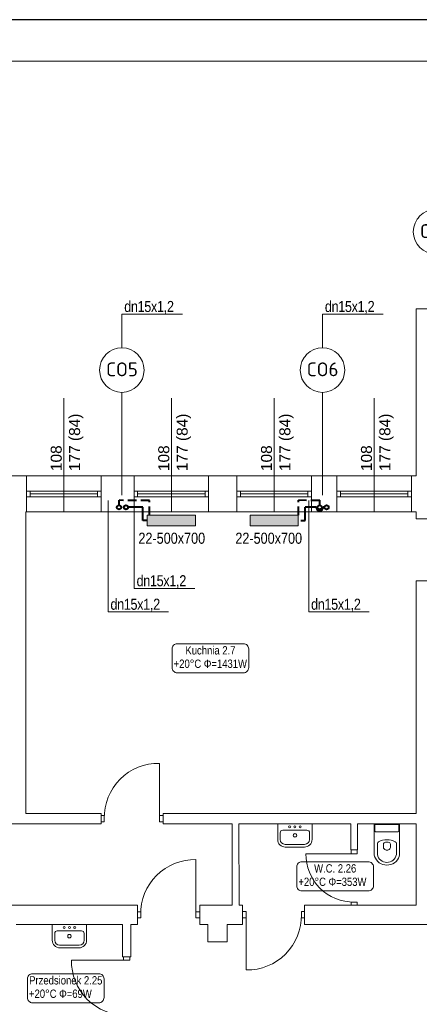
# Model space of a CAD drawing. Header units: millimetres. Extents: x -2390 to 43572, y -15084 to -12114.
# Tile 47 of 52: x 31891 to 32471, y -13541 to -12114. Entities that reach past the tile are written whole.
import ezdxf
from ezdxf import colors
from ezdxf.entities.mleader import LeaderData, LeaderLine
from ezdxf.enums import TextEntityAlignment as Align
from ezdxf.math import Vec2, Vec3

# ---------------------------------------------------------------- set-up
doc = ezdxf.new("R2010")
doc.units = ezdxf.units.MM
doc.linetypes.add('DASHED', pattern=[1.905, 1.27, -0.635])
for name, color, linetype, lineweight in [('B_Wyposażenie', 10, 'Continuous', 9), ('IS-Działka (powrotna)', 5, 'DASHED', 40), ('IS-Działka (zasilająca)', 1, 'Continuous', 40), ('IS-Grzejnik', 7, 'Continuous', 5), ('IS-Grzejnik_etykieta', 7, 'Continuous', 5), ('IS-opis', 7, 'Continuous', 25), ('IS-ramka', 7, 'Continuous', 15), ('opisy', 5, 'Continuous', 5), ('stolarka', 3, 'Continuous', 9), ('wymiary', 6, 'Continuous', 5), ('ściany nośne', 1, 'Continuous', 25)]:
    doc.layers.add(name, color=color, linetype=linetype, lineweight=lineweight)
doc.layers.add('IS-pomocnicze', color=2, linetype='Continuous', plot=False)
doc.layers.add('IS-Room (Automatic)', color=7, linetype='Continuous', lineweight=5, true_color=0x000000)
doc.styles.add('Arial_Narrow_____', font='ARIALN.TTF')
doc.styles.get("Standard").update_dxf_attribs({"font": 'arial.ttf'})
doc.styles.add('TABELKA', font='romans.shx', dxfattribs={"width": 0.9})

# ---------------------------------------------------------------- blocks, each defined once
blk = doc.blocks.new('_None')

msp = doc.modelspace()

# ---------------------------------------------------------------- hatches: boundary and pattern name
at = {"layer": 'IS-Grzejnik', "transparency": 33554687, "extrusion": (0, 0, -1)}
for points in [[(-32146.2, -12847.3), (-32076.2, -12847.3), (-32076.2, -12832.2), (-32146.2, -12832.1)], [(-32295.2, -12847.3), (-32225.2, -12847.3), (-32225.2, -12832.2), (-32295.2, -12832.1)]]:
    msp.add_hatch(color=256, dxfattribs=at).paths.add_polyline_path(points)

# ---------------------------------------------------------------- linework, layer by layer
at = {"layer": 'B_Wyposażenie', "color": 252, "lineweight": 0}
for p, q in [((32265.3, -13301.9), (32265.3, -13279.2)), ((32265.3, -13279.2), (32315.2, -13279.2)), ((32315.2, -13301.9), (32315.2, -13279.2)), ((32405.2, -13279.2), (32405.2, -13323.1)), ((32406.2, -13289.9), (32406.2, -13279.2)), ((32407.2, -13280.2), (32407.2, -13279.2)), ((32440.2, -13280.2), (32407.2, -13280.2)), ((32440.2, -13280.2), (32440.2, -13279.2)), ((32441.2, -13289.9), (32441.2, -13279.2)), ((32442.2, -13323.1), (32442.2, -13279.2)), ((32268.9, -13292.2), (32268.9, -13301.9)), ((32307.8, -13288.4), (32272.7, -13288.4)), ((32311.6, -13292.2), (32311.6, -13301.9)), ((32440.2, -13290.9), (32407.2, -13290.9)), ((32287.7, -13309.1), (32276.1, -13309.1)), ((32278.6, -13309.1), (32277.2, -13309.1)), ((32287.7, -13309.1), (32304.4, -13309.1)), ((32296.8, -13309.1), (32298.3, -13309.1)), ((32410, -13307.8), (32409.9, -13323.7)), ((32418.7, -13313.5), (32418.7, -13309)), ((32425.7, -13306), (32421.7, -13306)), ((32428.7, -13313.5), (32428.7, -13309)), ((32437.5, -13323.7), (32437.5, -13307.8)), ((32278.6, -13313.2), (32276.4, -13313.2)), ((32287.7, -13313.2), (32276.5, -13313.2)), ((32287.7, -13313.2), (32304, -13313.2)), ((32296.8, -13313.2), (32299.1, -13313.2)), ((31938.3, -13447.9), (31938.3, -13425.2)), ((31938.3, -13425.2), (31988.2, -13425.2)), ((31988.2, -13447.9), (31988.2, -13425.2)), ((31941.9, -13438.2), (31941.9, -13448)), ((31980.8, -13434.5), (31945.7, -13434.5)), ((31984.6, -13438.2), (31984.6, -13448)), ((31960.7, -13455.2), (31949.1, -13455.2)), ((31951.6, -13455.2), (31950.2, -13455.2)), ((31960.7, -13455.2), (31977.4, -13455.2)), ((31969.9, -13455.2), (31971.3, -13455.2)), ((31951.6, -13459.2), (31949.4, -13459.2)), ((31960.7, -13459.2), (31949.5, -13459.2)), ((31960.7, -13459.2), (31977, -13459.2)), ((31969.9, -13459.2), (31972.1, -13459.2))]:
    msp.add_line(p, q, dxfattribs=at)
for centre in [(32282.7, -13283.6), (32297.9, -13283.6), (31955.7, -13429.7), (31970.9, -13429.7)]:
    msp.add_circle(centre, 1.46, dxfattribs=at)
for centre, radius, start, end in [((32290.3, -13283.6), 1.46, 90, 270), ((32290.3, -13283.6), 1.46, 270, 90), ((32272.7, -13292.2), 3.75, 90.0113, 179.9887), ((32290.3, -13296), 2.56, 89.9963, 270.0037), ((32290.3, -13296), 2.56, 269.9963, 90.0037), ((32307.8, -13292.2), 3.75, 0.0113, 89.9887), ((32407.2, -13289.9), 1, 180, 270), ((32440.2, -13289.9), 1, 270, 0), ((32276.5, -13301.9), 11.2, 179.9972, 270.0028), ((32276.1, -13301.9), 7.2, 180.0036, 269.9964), ((32304, -13301.9), 11.2, 269.9972, 0.0028), ((32304.4, -13301.9), 7.2, 270.0036, 359.9964), ((32413, -13307.9), 3, 116.0604, 179.6098), ((32423.7, -13329.9), 27.5, 63.9396, 116.0604), ((32421.7, -13309), 3, 90, 180), ((32425.7, -13309), 3, 0, 90), ((32434.5, -13307.9), 3, 0.3902, 63.9396), ((32415.2, -13323.1), 10, 180, 199.2695), ((32423.7, -13320.2), 19, 199.2695, 340.7305), ((32423.7, -13321.1), 14.1, 190.9111, 349.0889), ((32421.7, -13313.5), 3, 180, 228.9523), ((32423.7, -13311.9), 5.53, 224.4777, 318.1602), ((32425.7, -13313.5), 3, 314.3192, 0), ((32432.2, -13323.1), 10, 340.7305, 0), ((31945.7, -13438.2), 3.75, 90.0113, 179.9887), ((31963.3, -13442.1), 2.56, 89.9963, 270.0037), ((31963.3, -13429.7), 1.46, 90, 270), ((31963.3, -13429.7), 1.46, 270, 90), ((31963.3, -13442.1), 2.56, 269.9963, 90.0037), ((31980.8, -13438.2), 3.75, 0.0113, 89.9887), ((31949.5, -13447.9), 11.2, 179.9972, 270.0028), ((31949.1, -13448), 7.2, 180.0036, 269.9964), ((31977, -13447.9), 11.2, 269.9972, 0.0028), ((31977.4, -13448), 7.2, 270.0036, 359.9964)]:
    msp.add_arc(centre, radius, start, end, dxfattribs=at)
at = {"layer": 'IS-Działka (powrotna)', "ltscale": 10}
for p, q in [((32079.6, -12810.6), (32035.2, -12810.5)), ((32035.2, -12817.6), (32035.2, -12810.5)), ((32079.6, -12832.2), (32079.6, -12810.6)), ((32326.2, -12810.6), (32295.4, -12810.5)), ((32295.4, -12832.1), (32295.4, -12810.5)), ((32326.2, -12817.6), (32326.2, -12810.5))]:
    msp.add_line(p, q, dxfattribs=at)
at = {"layer": 'IS-Działka (powrotna)', "ltscale": 80}
for centre in [(32035.2, -12820.6), (32326.2, -12820.6)]:
    msp.add_circle(centre, 3, dxfattribs=at)
at = {"layer": 'IS-Działka (zasilająca)'}
for p, q in [((32069.6, -12820.6), (32048.2, -12820.6)), ((32069.6, -12839.8), (32069.6, -12820.6)), ((32321.2, -12820.6), (32305.4, -12820.6)), ((32305.4, -12839.7), (32305.4, -12820.6)), ((32333.2, -12820.6), (32331.2, -12820.6)), ((32076.2, -12839.8), (32069.6, -12839.8)), ((32298.7, -12839.7), (32305.4, -12839.7))]:
    msp.add_line(p, q, dxfattribs=at)
for centre in [(32045.2, -12820.6), (32336.2, -12820.6)]:
    msp.add_circle(centre, 3, dxfattribs=at)
msp.add_arc((32326.2, -12820.6), 5, 179.9992, 0.0013, dxfattribs=at)
at = {"layer": 'IS-Grzejnik', "extrusion": (0, 0, -1)}
for points in [[(-32146.2, -12847.3), (-32076.2, -12847.4), (-32076.2, -12832.2), (-32146.2, -12832.1)], [(-32295.2, -12847.3), (-32225.2, -12847.4), (-32225.2, -12832.2), (-32295.2, -12832.1)]]:
    msp.add_lwpolyline(points, close=True, dxfattribs=at)
at = {"layer": 'IS-pomocnicze', "transparency": 33554687}
msp.add_lwpolyline([(29245.3, -15084), (35245.3, -15084), (35245.3, -12114), (29245.3, -12114), (29245.3, -15084)], dxfattribs=at)
at = {"layer": 'IS-ramka', "transparency": 33554687}
msp.add_lwpolyline([(29305.3, -15024), (35185.3, -15024), (35185.3, -12174), (29305.3, -12174)], close=True, dxfattribs=at)
at = {"layer": 'IS-Room (Automatic)'}
for points in [[(32119.6, -13060.5), (32215.8, -13060.5, 0.414214), (32223.3, -13053), (32223.3, -13025.8, 0.414214), (32215.8, -13018.3), (32119.6, -13018.3, 0.414214), (32112.1, -13025.8), (32112.1, -13053, 0.414214)], [(32300.5, -13376.5), (32396.7, -13376.5, 0.414214), (32404.2, -13369), (32404.2, -13341.8, 0.414214), (32396.7, -13334.3), (32300.5, -13334.3, 0.414214), (32293, -13341.8), (32293, -13369, 0.414214)], [(31909.8, -13538.7), (32006, -13538.7, 0.414214), (32013.5, -13531.2), (32013.5, -13504, 0.414214), (32006, -13496.5), (31909.8, -13496.5, 0.414214), (31902.3, -13504), (31902.3, -13531.2, 0.414214)]]:
    msp.add_lwpolyline(points, format="xyb", close=True, dxfattribs=at)
at = {"layer": 'opisy', "color": 252, "lineweight": 0}
for p, q in [((31955.2, -12827.2), (31955.2, -12662.6)), ((32111.2, -12827.2), (32111.2, -12662.6)), ((32260.2, -12827.2), (32260.2, -12662.6)), ((32405.2, -12827.2), (32405.2, -12662.6))]:
    msp.add_line(p, q, dxfattribs=at)
at = {"layer": 'stolarka', "color": 252, "lineweight": 0}
for p, q in [((31901.2, -12797.2), (31906.2, -12797.2)), ((31906.2, -12797.2), (31906.2, -12805.2)), ((31906.2, -12797.2), (32004.2, -12797.2)), ((32009.2, -12797.2), (32004.2, -12797.2)), ((32004.2, -12797.2), (32004.2, -12805.2)), ((32057.2, -12797.2), (32062.2, -12797.2)), ((32062.2, -12797.2), (32062.2, -12805.2)), ((32062.2, -12797.2), (32160.2, -12797.2)), ((32165.2, -12797.2), (32160.2, -12797.2)), ((32160.2, -12797.2), (32160.2, -12805.2)), ((32206.2, -12797.2), (32211.2, -12797.2)), ((32211.2, -12797.2), (32211.2, -12805.2)), ((32211.2, -12797.2), (32309.2, -12797.2)), ((32314.2, -12797.2), (32309.2, -12797.2)), ((32309.2, -12797.2), (32309.2, -12805.2)), ((32351.2, -12797.2), (32356.2, -12797.2)), ((32356.2, -12797.2), (32356.2, -12805.2)), ((32356.2, -12797.2), (32454.2, -12797.2)), ((32459.2, -12797.2), (32454.2, -12797.2)), ((32454.2, -12797.2), (32454.2, -12805.2)), ((31906.2, -12805.2), (31901.2, -12805.2)), ((31906.2, -12801.2), (32004.2, -12801.2)), ((31906.2, -12805.2), (32004.2, -12805.2)), ((32004.2, -12805.2), (32009.2, -12805.2)), ((32062.2, -12805.2), (32057.2, -12805.2)), ((32062.2, -12801.2), (32160.2, -12801.2)), ((32062.2, -12805.2), (32160.2, -12805.2)), ((32160.2, -12805.2), (32165.2, -12805.2)), ((32211.2, -12805.2), (32206.2, -12805.2)), ((32211.2, -12801.2), (32309.2, -12801.2)), ((32211.2, -12805.2), (32309.2, -12805.2)), ((32309.2, -12805.2), (32314.2, -12805.2)), ((32356.2, -12805.2), (32351.2, -12805.2)), ((32356.2, -12801.2), (32454.2, -12801.2)), ((32356.2, -12805.2), (32454.2, -12805.2)), ((32454.2, -12805.2), (32459.2, -12805.2)), ((32093.7, -13271.7), (32093.7, -13191.7)), ((32013.7, -13267.2), (32009.2, -13267.2)), ((32013.7, -13267.2), (32013.7, -13276.2)), ((32093.7, -13267.2), (32093.7, -13276.2)), ((32093.7, -13267.2), (32099.2, -13267.2)), ((32013.7, -13276.2), (32009.2, -13276.2)), ((32093.7, -13276.2), (32099.2, -13276.2)), ((32376.3, -13322.6), (32306.3, -13322.6)), ((32371.8, -13322.6), (32371.8, -13317.1)), ((32371.8, -13322.6), (32380.8, -13322.6)), ((32380.8, -13322.6), (32380.8, -13317.1)), ((32146.7, -13411.2), (32146.7, -13331.2)), ((32371.8, -13392.6), (32371.8, -13397.1)), ((32371.8, -13392.6), (32380.8, -13392.6)), ((32380.8, -13392.6), (32380.8, -13397.1)), ((32066.7, -13406.7), (32062.2, -13406.7)), ((32066.7, -13406.7), (32066.7, -13415.7)), ((32146.7, -13406.7), (32146.7, -13415.7)), ((32146.7, -13406.7), (32152.2, -13406.7)), ((32219.7, -13406.5), (32214.2, -13406.5)), ((32219.7, -13415.5), (32219.7, -13406.5)), ((32219.7, -13411), (32219.7, -13491)), ((32299.7, -13406.5), (32304.2, -13406.5)), ((32299.7, -13415.5), (32299.7, -13406.5)), ((32066.7, -13415.7), (32062.2, -13415.7)), ((32146.7, -13415.7), (32152.2, -13415.7)), ((32219.7, -13415.5), (32214.2, -13415.5)), ((32299.7, -13415.5), (32304.2, -13415.5)), ((32046.2, -13476.7), (31966.2, -13476.7)), ((32041.7, -13476.7), (32041.7, -13472.2)), ((32050.7, -13476.7), (32041.7, -13476.7)), ((32050.7, -13476.7), (32050.7, -13472.2))]:
    msp.add_line(p, q, dxfattribs=at)
for points in [[(32093.7, -13191.7, 0.425735), (32013.7, -13271.7)], [(32306.3, -13322.6, 0.42548), (32376.3, -13392.6)], [(32146.7, -13331.2, 0.425735), (32066.7, -13411.2)], [(32219.7, -13491, 0.425735), (32299.7, -13411)], [(31966.2, -13476.7, 0.425735), (32046.2, -13556.7)]]:
    msp.add_lwpolyline(points, format="xyb", dxfattribs=at)
at = {"layer": 'wymiary', "color": 0}
for p, q in [((32039.3, -12653.9), (32039.3, -12802.8)), ((32330.3, -12653.9), (32330.3, -12802.8))]:
    msp.add_line(p, q, dxfattribs=at)
at = {"layer": 'ściany nośne', "color": 252, "lineweight": 0}
for p, q in [((32466.2, -12533.2), (32466.2, -12775.2)), ((33109.2, -12533.2), (32466.2, -12533.2)), ((31580.2, -12775.2), (32000.2, -12775.2)), ((31901.2, -12827.2), (31901.2, -12775.2)), ((32000.2, -12775.2), (32466.2, -12775.2)), ((32009.2, -12827.2), (32009.2, -12775.2)), ((32057.2, -12827.2), (32057.2, -12775.2)), ((32165.2, -12827.2), (32165.2, -12775.2)), ((32206.2, -12827.2), (32206.2, -12775.2)), ((32314.2, -12827.2), (32314.2, -12775.2)), ((32351.2, -12827.2), (32351.2, -12775.2)), ((32459.2, -12827.2), (32459.2, -12775.2)), ((32000.2, -12827.2), (31900.2, -12827.2)), ((31900.2, -13264.2), (31900.2, -12827.2)), ((32466.2, -12827.2), (32000.2, -12827.2)), ((32466.2, -12827.2), (32466.2, -12837.2)), ((32493.2, -12837.2), (32466.2, -12837.2)), ((32466.2, -12952.2), (32466.2, -12927.2)), ((32466.2, -12927.2), (32493.2, -12927.2)), ((32466.2, -12952.2), (32466.2, -13264.2)), ((31900.2, -13264.2), (32009.2, -13264.2)), ((32009.2, -13279.2), (32009.2, -13264.2)), ((32099.2, -13264.2), (32466.2, -13264.2)), ((32099.2, -13264.2), (32099.2, -13279.2)), ((31804.2, -13279.2), (32009.2, -13279.2)), ((32099.2, -13279.2), (32199.2, -13279.2)), ((32199.3, -13397.1), (32199.2, -13279.2)), ((32209.2, -13279.2), (32371.2, -13279.2)), ((32209.3, -13397.1), (32209.2, -13279.2)), ((32371.2, -13317.2), (32371.2, -13279.2)), ((32381.2, -13279.2), (32466.2, -13279.2)), ((32381.2, -13317.1), (32381.2, -13279.2)), ((32466.2, -13279.2), (32466.2, -13397.1)), ((32381.2, -13317.1), (32371.2, -13317.2)), ((32062.2, -13397.1), (31133.2, -13397.1)), ((32062.2, -13397.1), (32062.2, -13425.2)), ((32199.3, -13397.1), (32152.2, -13397.1)), ((32152.2, -13397.1), (32152.2, -13425.2)), ((32214.2, -13397.1), (32209.3, -13397.1)), ((32214.2, -13425.3), (32214.2, -13397.1)), ((32304.2, -13397.2), (32381.3, -13397.1)), ((32304.2, -13397.2), (32304.2, -13425.2)), ((32381.3, -13397.1), (32466.2, -13397.1)), ((31886.2, -13425.2), (32040.2, -13425.2)), ((32040.2, -13472.2), (32040.2, -13425.2)), ((32062.2, -13425.2), (32052.2, -13425.2)), ((32052.2, -13472.2), (32052.2, -13425.2)), ((32164.2, -13425.3), (32152.2, -13425.3)), ((32164.2, -13425.3), (32164.2, -13450.3)), ((32207.2, -13425.2), (32192.2, -13425.2)), ((32192.2, -13425.3), (32192.2, -13450.3)), ((32192.2, -13425.3), (32214.2, -13425.3)), ((32505.2, -13425.2), (32304.2, -13425.2)), ((32164.2, -13450.3), (32192.2, -13450.3)), ((32040.2, -13472.2), (32052.2, -13472.2))]:
    msp.add_line(p, q, dxfattribs=at)
at = {"layer": 'ściany nośne'}
for p, q in [((32045.2, -12820.6), (32045.2, -12820.6)), ((32336.2, -12820.6), (32336.2, -12820.6))]:
    msp.add_line(p, q, dxfattribs=at)

# ---------------------------------------------------------------- texts
at = {"layer": 'IS-Room (Automatic)', "style": 'Arial_Narrow_____'}
for s, p in [('Kuchnia 2.7', (32167.8, -13037.5)), ('W.C. 2.26', (32348.7, -13353.5)), ('Przedsionek 2.25', (31958, -13515.7))]:
    msp.add_text(s, height=12, dxfattribs=at).set_placement(p, align=Align.BOTTOM_CENTER)
for p in [(32154.4, -13041.3), (32335.3, -13357.3), (31944.6, -13519.5)]:
    msp.add_text('+20°C', height=12, dxfattribs=at).set_placement(p, align=Align.TOP_RIGHT)
for s, p in [('Φ=1431W', (32158.1, -13041.3)), ('Φ=353W', (32339, -13357.3)), ('Φ=69W', (31948.3, -13519.5))]:
    msp.add_text(s, height=12, dxfattribs=at).set_placement(p, align=Align.TOP_LEFT)
at = {"layer": 'opisy', "color": 252, "lineweight": 0, "char_height": 16, "width": 104.913, "attachment_point": 1, "rotation": 90}
for insert in [(31936.1, -12768.1), (32092.1, -12768.1), (32241.1, -12768.1), (32386.1, -12768.1)]:
    msp.add_mtext('108\\P177 (84)', dxfattribs=dict(at, insert=insert))

# ---------------------------------------------------------------- next in the draw order: texts
at = {"layer": 'IS-Grzejnik_etykieta', "char_height": 20, "width": 65.015, "attachment_point": 1, "style": 'Arial_Narrow_____', "bg_fill": 2}
for s, insert in [('\\pxqc;{\\fISOCPEUR|b0|i0|c238|p34;CO7}', (32462, -12410.3)), ('\\pxqc;{\\fISOCPEUR|b0|i0|c238|p34;CO5}', (32007, -12610.7)), ('\\pxqc;{\\fISOCPEUR|b0|i0|c238|p34;CO6}', (32298, -12610.7))]:
    msp.add_mtext(s, dxfattribs=dict(at, insert=insert))
at = {"layer": 'IS-Grzejnik_etykieta', "lineweight": 0, "char_height": 16, "attachment_point": 1, "bg_fill": 2}
for insert in [(32063.3, -12857.4), (32203.9, -12857.4)]:
    msp.add_mtext_dynamic_manual_height_columns('{\\fArial Narrow|b0|i0|c238|p34;22-500x700}', width=61.082, gutter_width=299.6, heights=[0], dxfattribs=dict(at, insert=insert))

# ---------------------------------------------------------------- next in the draw order: linework, layer by layer
at = {"layer": 'wymiary', "color": 0}
for centre in [(32494.3, -12421.3), (32039.3, -12621.7), (32330.3, -12621.7)]:
    msp.add_circle(centre, 32.3, dxfattribs=at)

# ---------------------------------------------------------------- next in the draw order: leaders
at = {"layer": 'IS-opis', "color": 7}
ml = msp.add_multileader_mtext('Standard', dxfattribs=at)
ml.set_content('{\\fArial Narrow|b0|i0|c238|p34;\\W1;\\T0.95;\\C256;dn15x1,2}', color=7, style='TABELKA')
ml.set_leader_properties(color=256, linetype='ByLayer', lineweight=5)
ml.set_arrow_properties(name='NONE')
ml.build(insert=Vec2(0, 0))
ml.multileader.update_dxf_attribs({"has_dogleg": 0, "text_left_attachment_type": 6, "text_right_attachment_type": 6, "dogleg_length": 0, "arrow_head_size": 0})
ctx = ml.context
ctx.base_point, ctx.char_height, ctx.arrow_head_size, ctx.landing_gap_size, ctx.plane_origin, ctx.plane_y_axis = Vec3(32057.2, -12938.2), 16, 0, 4, Vec3(28769.1, -13520.6), Vec3(0, 1, 0)
ctx.left_attachment, ctx.right_attachment, ctx.text_align_type = 6, 6, 1
notes = []
notes.append((ctx, [(1, (1, 1, 0), (32057.2, -12938.2), (1, 0), 0, [(0, [(32057.2, -12810.6)], 0, [])])]))
ctx.mtext.insert, ctx.mtext.alignment, ctx.mtext.line_spacing_style, ctx.mtext.flow_direction = Vec3(32096.5, -12919), 2, 2, 5
ctx.mtext.has_bg_fill, ctx.mtext.bg_color, ctx.mtext.bg_scale_factor, ctx.mtext.bg_transparency, ctx.mtext.use_window_bg_color = 1, -1027028792, 1.5, 0, 1
ml = msp.add_multileader_mtext('Standard', dxfattribs=at)
ml.set_content('{\\fArial Narrow|b0|i0|c238|p34;\\W1;\\T0.95;\\C256;dn15x1,2}', color=7, style='TABELKA')
ml.set_leader_properties(color=256, linetype='ByLayer', lineweight=5)
ml.set_arrow_properties(name='NONE')
ml.build(insert=Vec2(0, 0))
ml.multileader.update_dxf_attribs({"has_dogleg": 0, "text_left_attachment_type": 6, "text_right_attachment_type": 6, "dogleg_length": 0, "arrow_head_size": 0})
ctx = ml.context
ctx.base_point, ctx.char_height, ctx.arrow_head_size, ctx.landing_gap_size, ctx.plane_origin, ctx.plane_y_axis = Vec3(32310.3, -12972.3), 16, 0, 4, Vec3(29022.2, -13589.4), Vec3(0, 1, 0)
ctx.left_attachment, ctx.right_attachment, ctx.text_align_type = 6, 6, 1
notes.append((ctx, [(1, (1, 1, 0), (32310.3, -12972.3), (1, 0), 0, [(0, [(32310.3, -12810.6)], 0, [])])]))
ctx.mtext.insert, ctx.mtext.alignment, ctx.mtext.line_spacing_style, ctx.mtext.flow_direction = Vec3(32349.6, -12953.1), 2, 2, 5
ctx.mtext.has_bg_fill, ctx.mtext.bg_color, ctx.mtext.bg_scale_factor, ctx.mtext.bg_transparency, ctx.mtext.use_window_bg_color = 1, -1027028792, 1.5, 0, 1
for ctx, leaders in notes:
    for number, flags, end, landing, length, lines in leaders:
        leader = LeaderData()
        leader.index, (leader.has_last_leader_line, leader.has_dogleg_vector, leader.attachment_direction) = number, flags
        leader.last_leader_point, leader.dogleg_vector, leader.dogleg_length = Vec3(end), Vec3(landing), length
        for number, points, colour, breaks in lines:
            line = LeaderLine()
            line.index, line.vertices, line.color, line.breaks = number, Vec3.list(points), colors.encode_raw_color(colour), breaks
            leader.lines.append(line)
        ctx.leaders.append(leader)

# ---------------------------------------------------------------- next in the draw order: leaders
ml = msp.add_multileader_mtext('Standard', dxfattribs=at)
ml.set_content('{\\fArial Narrow|b0|i0|c238|p34;\\W1;\\T0.95;\\C256;dn15x1,2}', color=7, style='TABELKA')
ml.set_leader_properties(color=256, linetype='ByLayer', lineweight=5)
ml.set_arrow_properties(name='NONE')
ml.build(insert=Vec2(0, 0))
ml.multileader.update_dxf_attribs({"has_dogleg": 0, "text_left_attachment_type": 6, "text_right_attachment_type": 6, "dogleg_length": 0, "arrow_head_size": 0})
ctx = ml.context
ctx.base_point, ctx.char_height, ctx.arrow_head_size, ctx.landing_gap_size, ctx.plane_origin, ctx.plane_y_axis = Vec3(32039.3, -12540.8), 16, 0, 4, Vec3(28751.2, -13018.7), Vec3(0, 1, 0)
ctx.left_attachment, ctx.right_attachment, ctx.text_align_type = 6, 6, 1
notes = []
notes.append((ctx, [(1, (1, 1, 0), (32039.3, -12540.8), (1, 0), 0, [(0, [(32039.3, -12589.4)], 0, [])])]))
ctx.mtext.insert, ctx.mtext.alignment, ctx.mtext.line_spacing_style, ctx.mtext.flow_direction = Vec3(32078.6, -12521.6), 2, 2, 5
ctx.mtext.has_bg_fill, ctx.mtext.bg_color, ctx.mtext.bg_scale_factor, ctx.mtext.bg_transparency, ctx.mtext.use_window_bg_color = 1, -1027028792, 1.5, 0, 1
ml = msp.add_multileader_mtext('Standard', dxfattribs=at)
ml.set_content('{\\fArial Narrow|b0|i0|c238|p34;\\W1;\\T0.95;\\C256;dn15x1,2}', color=7, style='TABELKA')
ml.set_leader_properties(color=256, linetype='ByLayer', lineweight=5)
ml.set_arrow_properties(name='NONE')
ml.build(insert=Vec2(0, 0))
ml.multileader.update_dxf_attribs({"has_dogleg": 0, "text_left_attachment_type": 6, "text_right_attachment_type": 6, "dogleg_length": 0, "arrow_head_size": 0})
ctx = ml.context
ctx.base_point, ctx.char_height, ctx.arrow_head_size, ctx.landing_gap_size, ctx.plane_origin, ctx.plane_y_axis = Vec3(32330.3, -12540.8), 16, 0, 4, Vec3(29042.2, -13018.7), Vec3(0, 1, 0)
ctx.left_attachment, ctx.right_attachment, ctx.text_align_type = 6, 6, 1
notes.append((ctx, [(1, (1, 1, 0), (32330.3, -12540.8), (1, 0), 0, [(0, [(32330.3, -12589.4)], 0, [])])]))
ctx.mtext.insert, ctx.mtext.alignment, ctx.mtext.line_spacing_style, ctx.mtext.flow_direction = Vec3(32369.6, -12521.6), 2, 2, 5
ctx.mtext.has_bg_fill, ctx.mtext.bg_color, ctx.mtext.bg_scale_factor, ctx.mtext.bg_transparency, ctx.mtext.use_window_bg_color = 1, -1027028792, 1.5, 0, 1
ml = msp.add_multileader_mtext('Standard', dxfattribs=at)
ml.set_content('{\\fArial Narrow|b0|i0|c238|p34;\\W1;\\T0.95;\\C256;dn15x1,2}', color=7, style='TABELKA')
ml.set_leader_properties(color=256, linetype='ByLayer', lineweight=5)
ml.set_arrow_properties(name='NONE')
ml.build(insert=Vec2(0, 0))
ml.multileader.update_dxf_attribs({"has_dogleg": 0, "text_left_attachment_type": 6, "text_right_attachment_type": 6, "dogleg_length": 0, "arrow_head_size": 0})
ctx = ml.context
ctx.base_point, ctx.char_height, ctx.arrow_head_size, ctx.landing_gap_size, ctx.plane_origin, ctx.plane_y_axis = Vec3(32019.3, -12972.3), 16, 0, 4, Vec3(28731.2, -13589.4), Vec3(0, 1, 0)
ctx.left_attachment, ctx.right_attachment, ctx.text_align_type = 6, 6, 1
notes.append((ctx, [(1, (1, 1, 0), (32019.3, -12972.3), (1, 0), 0, [(0, [(32019.3, -12810.6)], 0, [])])]))
ctx.mtext.insert, ctx.mtext.alignment, ctx.mtext.line_spacing_style, ctx.mtext.flow_direction = Vec3(32058.6, -12953.1), 2, 2, 5
ctx.mtext.has_bg_fill, ctx.mtext.bg_color, ctx.mtext.bg_scale_factor, ctx.mtext.bg_transparency, ctx.mtext.use_window_bg_color = 1, -1027028792, 1.5, 0, 1
for ctx, leaders in notes:
    for number, flags, end, landing, length, lines in leaders:
        leader = LeaderData()
        leader.index, (leader.has_last_leader_line, leader.has_dogleg_vector, leader.attachment_direction) = number, flags
        leader.last_leader_point, leader.dogleg_vector, leader.dogleg_length = Vec3(end), Vec3(landing), length
        for number, points, colour, breaks in lines:
            line = LeaderLine()
            line.index, line.vertices, line.color, line.breaks = number, Vec3.list(points), colors.encode_raw_color(colour), breaks
            leader.lines.append(line)
        ctx.leaders.append(leader)

doc.saveas('drawing.dxf')
